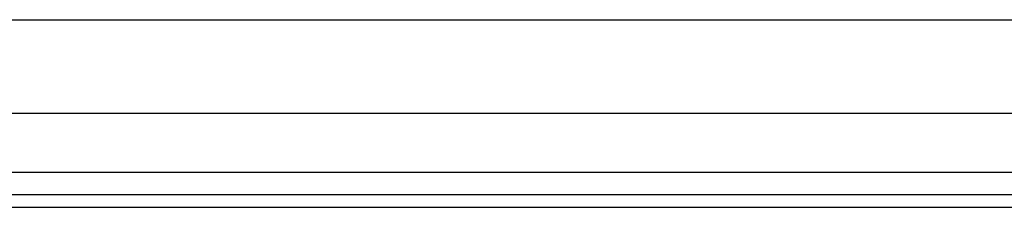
# Model space of a CAD drawing. Header units: inches. Extents: x 0 to 101, y -11 to 66.
# Tile 29 of 86: x 19.385 to 24.482, y 22.626 to 23.596. Entities that reach past the tile are written whole.
import ezdxf

# ---------------------------------------------------------------- set-up
doc = ezdxf.new("R2010")
doc.units = ezdxf.units.IN
doc.header["$LTSCALE"] = 6.067211
doc.header["$MEASUREMENT"] = 0
doc.layers.add('Visible Edges(ANSI)', color=7, linetype='Continuous', lineweight=25)
doc.layers.add('Visible Tangent Edges(ANSI)', color=7, linetype='Continuous', lineweight=25)

msp = doc.modelspace()

# ---------------------------------------------------------------- linework, layer by layer
at = {"layer": 'Visible Edges(ANSI)'}
for p, q in [((6.0815, 23.5957), (28.4307, 23.5957)), ((28.4307, 23.1107), (6.0815, 23.1107)), ((29.3559, 22.691), (5.1814, 22.691)), ((5.1814, 22.6258), (29.3559, 22.6258))]:
    msp.add_line(p, q, dxfattribs=at)
at = {"layer": 'Visible Tangent Edges(ANSI)'}
msp.add_line((29.3559, 22.8056), (5.1814, 22.8056), dxfattribs=at)

doc.saveas('drawing.dxf')
